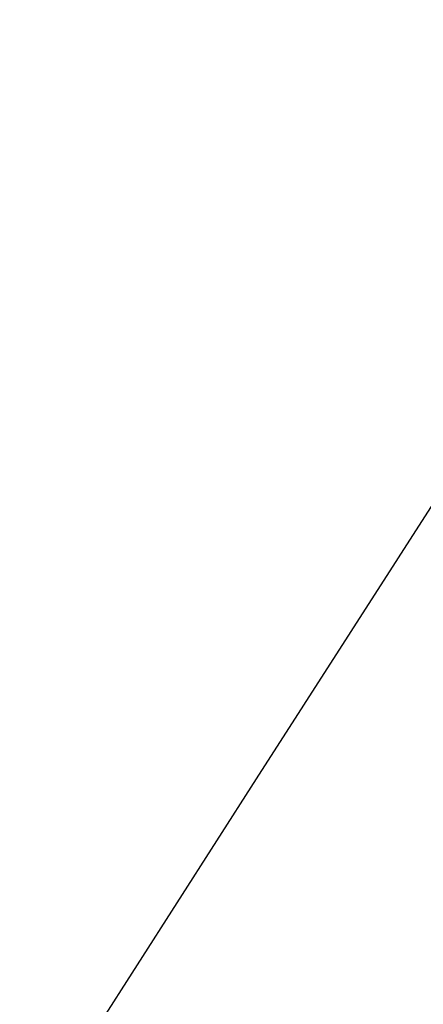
# Model space of a CAD drawing. Header units: millimetres. Extents: x -184 to 185, y -135 to 526.
# Tile 150 of 256: x -49.125 to -48.998, y 177.828 to 178.137. Entities that reach past the tile are written whole.
import ezdxf

# ---------------------------------------------------------------- set-up
doc = ezdxf.new("R2010")
doc.units = ezdxf.units.MM
doc.header["$MEASUREMENT"] = 0
doc.layers.add('Predefinito', color=7, linetype='Continuous', true_color=0x000000)

msp = doc.modelspace()

# ---------------------------------------------------------------- linework, layer by layer
at = {"layer": 'Predefinito'}
for points, knots in [([(61.15212, 210.32917, -158.51605), (60.56838, 209.0301, -158.27349), (59.90858, 207.75162, -158.02981), (56.47808, 202.03091, -156.91678), (53.03789, 198.40544, -156.07675), (45.79533, 192.39344, -154.54819), (41.96946, 190.01111, -153.85413), (34.31203, 185.89845, -152.62567), (30.29922, 184.08687, -152.06995), (21.96471, 181.11492, -151.12845), (17.67745, 179.96437, -150.74421), (8.96009, 178.35991, -150.19892), (4.49723, 177.90097, -150.03711), (-4.47481, 177.90194, -150.0364), (-8.92183, 178.35834, -150.19628), (-17.60442, 179.95071, -150.73586), (-21.87334, 181.09186, -151.11634), (-30.1754, 184.04211, -152.04963), (-34.17274, 185.84105, -152.60087), (-41.80351, 189.92177, -153.81982), (-45.61501, 192.28307, -154.50822), (-52.84324, 198.22398, -156.02346), (-56.29267, 201.80655, -156.85712), (-59.8237, 207.59479, -157.98882), (-60.54433, 208.98394, -158.25438), (-61.17653, 210.39778, -158.51853)], [160.628767, 160.628767, 160.628767, 160.628767, 164.065775, 164.065775, 176.399341, 176.399341, 188.732907, 188.732907, 201.066473, 201.066473, 213.400039, 213.400039, 225.733605, 225.733605, 238.020667, 238.020667, 250.307729, 250.307729, 262.594791, 262.594791, 274.881853, 274.881853, 287.168915, 287.168915, 290.906429, 290.906429, 290.906429, 290.906429]), ([(-85.04419, 125.00805, -15.12027), (-85.03957, 125.47668, -22.43192), (-84.29014, 127.26363, -42.06523), (-78.97887, 133.66171, -73.45932), (-66.11399, 151.28134, -104.22739), (-54.79649, 168.94524, -117.59693), (-48.9127, 178.11327, -122.86626)], [17.593523, 17.593523, 17.593523, 17.593523, 43.121671, 86.243343, 129.365014, 172.486686, 172.486686, 172.486686, 172.486686])]:
    msp.add_open_spline(points, degree=3, knots=knots, dxfattribs=at)

doc.saveas('drawing.dxf')
